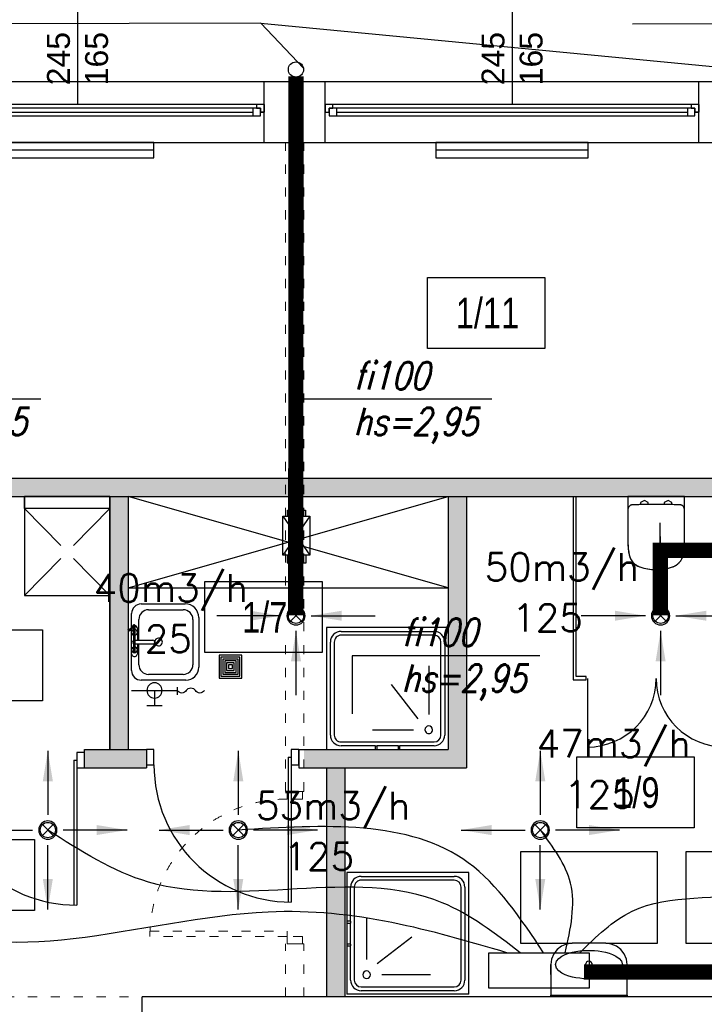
# Model space of a CAD drawing. Header units: millimetres. Extents: x 3698380 to 4312681, y 679670 to 844285.
# Tile 88 of 100: x 4194314 to 4198804, y 787677 to 794132. Entities that reach past the tile are written whole.
import ezdxf
from ezdxf.enums import TextEntityAlignment as Align
from ezdxf.lldxf.tags import DXFTag

# ---------------------------------------------------------------- set-up
doc = ezdxf.new("R2010")
doc.units = ezdxf.units.MM
doc.header["$LTSCALE"] = 10
doc.linetypes.add('ACAD_ISO03W100', pattern=[30, 12, -18])
for name, color, linetype in [('! IS_GAZ_opisy', 7, 'Continuous'), ('__INST_opisy', 3, 'Continuous'), ('_HVAC', 1, 'Continuous'), ('A_bloki', 252, 'Continuous'), ('A_kreskowanie', 8, 'Continuous'), ('A_opis_pom', 3, 'Continuous'), ('A_podciąg', 8, '300118_49_XR_0034$0$300118_49_XR_0033$0$( Dashed )'), ('A_sc_istn', 252, 'Continuous'), ('A_sc_proj', 2, 'Continuous'), ('A_stolarka', 252, 'Continuous'), ('A_wymiary', 1, 'Continuous'), ('FLUID-N1', 7, 'Continuous'), ('FLUID-N1-200-ARRGR', 7, 'Continuous'), ('FLUID-W1', 7, 'Continuous'), ('FLUID-W1-200-ARRGR', 7, 'Continuous')]:
    doc.layers.add(name, color=color, linetype=linetype)
for name, color, linetype, lineweight in [('0 20 cienka', 8, 'Continuous', 20), ('A-DOOR', 7, 'Continuous', 9), ('HVAC_n2', 100, 'Continuous', 30), ('HVAC_opis_woda', 4, 'Continuous', 13), ('HVAC_w1', 1, 'Continuous', 30), ('HVAC_WD_1', 24, 'Continuous', 30), ('HVAC_WD_2', 44, 'Continuous', 30), ('HVAC_wentylatory', 6, 'Continuous', 30), ('P-SANR-FIXT', 7, 'Continuous', 9)]:
    doc.layers.add(name, color=color, linetype=linetype, lineweight=lineweight)
doc.styles.add('FDBES', font='simplex.shx')
doc.styles.add('OPIS1', font='ROMANS.SHX', dxfattribs={"width": 0.8})
doc.styles.add('ROMANS', font='romans.shx', dxfattribs={"width": 0.8, "oblique": 15})
doc.styles.get("Standard").update_dxf_attribs({"font": 'arial.ttf'})
doc.styles.add('Strzałki', font='ic-isocp.shx', dxfattribs={"width": 0.8})
tags = doc.linetypes.add('300118_49_XR_0034$0$300118_49_XR_0033$0$( Dashed )', pattern=[0.75, 0.5, -0.25]).pattern_tags.tags
tags[6:7] = [DXFTag(74, 4), DXFTag(75, 0), DXFTag(340, '0'), DXFTag(46, 1.0), DXFTag(50, 0.0), DXFTag(44, 0.0), DXFTag(45, 0.0)]
tags[4:5] = [DXFTag(74, 4), DXFTag(75, 0), DXFTag(340, '0'), DXFTag(46, 1.0), DXFTag(50, 0.0), DXFTag(44, 0.0), DXFTag(45, 0.0)]
doc.linetypes.add('TRACKS', pattern='A,0.15,[130,ltypeshp.shx,S=0.25,R=0,X=0,Y=0],0.15', length=0.3)
doc.dimstyles.new('FDBES', dxfattribs={"dimscale": 50, "dimtxt": 4, "dimasz": 2.5, "dimexe": 0.8, "dimexo": 2, "dimgap": 1, "dimtad": 1, "dimdsep": 46, "dimtxsty": 'FDBES', "dimcen": 2.5, "dimclrd": 4, "dimclre": 5, "dimadec": 0, "dimazin": 0, "dimtfac": 1, "dimtmove": 0, "dimatfit": 3, "dimfxl": 1, "dimarcsym": 0})

# ---------------------------------------------------------------- blocks, each defined once
blk = doc.blocks.new('*U462')
at = {"color": 252}
for p, q in [((-95, 20), (-100, 20)), ((-95, 17.5), (-95, 20)), ((140, 20), (-95, 20)), ((145, 20), (140, 20)), ((140, 20), (140, 17.5)), ((-100, 15), (-97.5, 15)), ((-97.5, 15), (-97.5, 17.5)), ((-97.5, 17.5), (-95, 17.5)), ((-92.5, 17.5), (-97.5, 17.5)), ((-97.5, 17.5), (-97.5, 12.5)), ((-92.5, 12.5), (-92.5, 17.5)), ((137.5, 17.5), (-92.5, 17.5)), ((-92.5, 15), (137.5, 15)), ((142.5, 17.5), (137.5, 17.5)), ((137.5, 17.5), (137.5, 12.5)), ((140, 17.5), (142.5, 17.5)), ((142.5, 17.5), (142.5, 15)), ((142.5, 12.5), (142.5, 17.5)), ((142.5, 15), (145, 15)), ((-97.5, 12.5), (-92.5, 12.5)), ((-92.5, 12.5), (137.5, 12.5)), ((-92.5, 12.5), (137.5, 12.5)), ((137.5, 12.5), (142.5, 12.5))]:
    blk.add_line(p, q, dxfattribs=at)
for points in [[(-100, 20), (-100, 15), (-97.5, 15)], [(145, 20), (145, 14.99), (142.5, 15)]]:
    blk.add_lwpolyline(points, dxfattribs=at)
blk = doc.blocks.new('*U338')
at = {"color": 252}
blk.add_lwpolyline([(75, 0), (0, 0)], dxfattribs=at)
for tag, p in [('S', (30, 5)), ('H', (30, -20))]:
    blk.add_attdef(tag, text='', height=15, dxfattribs=at).set_placement(p, align=Align.CENTER)
blk = doc.blocks.new('jndf')
at = {"layer": 'A_stolarka', "ltscale": 2}
for p, q in [((6685.7, -1555593.7), (6685.7, -1556543.7)), ((6685.7, -1555593.7), (6705.7, -1555593.7)), ((6705.7, -1555593.7), (6705.7, -1556543.7))]:
    blk.add_line(p, q, dxfattribs=at)
for points in [[(5755.7, -1555643.7), (5805.7, -1555643.7), (5805.7, -1555543.7), (5755.7, -1555543.7)], [(6705.7, -1555643.7), (6755.7, -1555643.7), (6755.7, -1555543.7), (6705.7, -1555543.7)]]:
    blk.add_lwpolyline(points, close=True, dxfattribs=at)
blk.add_arc((6705.7, -1555643.7), 900, 180, 270, dxfattribs=at)
blk = doc.blocks.new('Brodzik - 80x80-V10-1 PIĘTRO')
at = {"layer": 'A_bloki'}
for p, q in [((-39.82, -40), (-39.82, 40)), ((40, 40), (-39.82, 40)), ((-8.1, 40), (-8.1, 37.5)), ((-6.9, 37.5), (-6.9, 40)), ((6.9, 40), (6.9, 37.5)), ((8.1, 37.5), (8.1, 40)), ((40, -40), (40, 40)), ((-30.5, 37.5), (-8.08, 37.5)), ((30.5, 35), (-30.5, 35)), ((-8.1, 37.5), (-8.08, 37.5)), ((-6.9, 37.5), (-8.1, 37.5)), ((-6.92, 37.5), (-6.9, 37.5)), ((-6.92, 37.5), (6.92, 37.5)), ((6.9, 37.5), (6.92, 37.5)), ((8.1, 37.5), (6.9, 37.5)), ((8.08, 37.5), (8.1, 37.5)), ((8.08, 37.5), (30.5, 37.5)), ((-37.5, -30.5), (-37.5, 30.5)), ((-35, 30.5), (-35, -30.5)), ((10, 27), (-17, 27)), ((35, -30.5), (35, 30.5)), ((37.5, 30.5), (37.5, -30.5)), ((-2.3, -2.7), (-19.93, 19.93)), ((-27, -15), (-27, 17)), ((-30.5, -35), (30.5, -35)), ((30.5, -37.5), (-30.5, -37.5)), ((-39.82, -40), (40, -40))]:
    blk.add_line(p, q, dxfattribs=at)
for centre, radius, start, end in [((-30.5, 30.5), 7, 90, 180), ((-30.5, 30.5), 4.5, 90, 180), ((30.5, 30.5), 7, 0, 90), ((30.5, 30.5), 4.5, 360, 90), ((-27, 27), 2.5, 360, 180), ((-27, 27), 2.5, 180, 360), ((-30.5, -30.5), 7, 180, 270), ((-30.5, -30.5), 4.5, 180, 270), ((30.5, -30.5), 7, 270, 0), ((30.5, -30.5), 4.5, 270, 0)]:
    blk.add_arc(centre, radius, start, end, dxfattribs=at)
blk = doc.blocks.new('zlew_ 1 komora_ gospodarczy_ 01 - 500 x 440mm-1748953-1 PIĘTRO')
at = {"layer": 'A_bloki'}
for p, q in [((-14.54, 25.99), (18.13, 25.99)), ((-14.54, 25.99), (18.13, 25.99)), ((-13.27, 22.18), (16.41, 22.18)), ((-23.43, -11.66), (-23.43, 17.1)), ((-23.43, -11.66), (-23.43, 17.1)), ((-19.62, -6.9), (-19.62, 15.83)), ((22.76, 15.83), (22.76, -6.9)), ((26.57, 17.55), (26.57, -11.66)), ((26.57, 17.55), (26.57, -11.66)), ((0.3, -16.07), (0.3, -4.04)), ((2.84, -16.07), (2.84, -4.04)), ((20.22, -18.01), (-17.08, -18.01)), ((20.22, -18.01), (-17.08, -18.01)), ((0.3, -13.25), (-13.27, -13.25)), ((-7.32, -14.2), (0.3, -14.2)), ((9.19, -18.01), (-7.32, -18.01)), ((16.41, -13.25), (2.84, -13.25)), ((2.84, -14.2), (9.19, -14.2))]:
    blk.add_line(p, q, dxfattribs=at)
for centre, radius, start, end in [((-14.54, 17.1), 8.89, 90, 180), ((-14.54, 17.1), 8.89, 90, 180), ((18.13, 17.55), 8.44, 0, 90), ((18.13, 17.55), 8.44, 360, 90), ((-13.27, 15.83), 6.35, 90, 180), ((16.41, 15.83), 6.35, 360, 90), ((1.57, -0.32), 2.54, 360, 180), ((1.57, -0.32), 2.54, 180, 0), ((1.57, -4.04), 1.27, 360, 180), ((-17.08, -11.66), 6.35, 180, 270), ((-17.08, -11.66), 6.35, 180, 270), ((-13.27, -6.9), 6.35, 180, 270), ((16.41, -6.9), 6.35, 270, 0), ((20.22, -11.66), 6.35, 270, 0), ((20.22, -11.66), 6.35, 270, 0), ((-7.32, -16.11), 1.91, 90, 270), ((-4.78, -16.11), 1.9, 360, 180), ((-4.78, -16.11), 1.9, 180, 0), ((1.57, -16.07), 1.27, 180, 0), ((6.65, -16.11), 1.9, 0, 180), ((6.65, -16.11), 1.9, 180, 0), ((9.19, -16.11), 1.9, 270, 90)]:
    blk.add_arc(centre, radius, start, end, dxfattribs=at)
blk = doc.blocks.new('kran ze złączką 2d - kran ze złączką 2d-1891425-1 PIĘTRO')
at = {"layer": 'A_bloki'}
for p, q in [((0, 2.18), (0, -2.82)), ((29.99, 0.01), (0, 0)), ((14.99, 0), (15, -10)), ((10, -10), (20, -10))]:
    blk.add_line(p, q, dxfattribs=at)
blk.add_circle((14.99, 0), 5, dxfattribs=at)
for centre, start, end in [((-8.87, -1.79), 31.09504, 148.90496), ((-2.93, 1.79), 211.09504, 328.90496), ((-14.81, 1.79), 211.09504, 328.90496)]:
    blk.add_arc(centre, 3.47, start, end, dxfattribs=at)
blk = doc.blocks.new('Wpust podłogowy - DN 100-1891426-1 PIĘTRO')
at = {"layer": 'A_bloki'}
for p, q in [((7.5, 7.5), (-7.5, 7.5)), ((-7.5, 7.5), (-7.5, -7.5)), ((7.5, 7.5), (-7.5, 7.5)), ((-7.5, 7.5), (-7.5, -7.5)), ((7.5, -7.5), (7.5, 7.5)), ((7.5, -7.5), (7.5, 7.5)), ((6.25, 6.25), (-6.25, 6.25)), ((-6.25, 6.25), (-6.25, -6.25)), ((5, 5), (-5, 5)), ((-5, 5), (-5, -5)), ((3.75, 3.75), (-3.75, 3.75)), ((-3.75, 3.75), (-3.75, -3.75)), ((2.5, 2.5), (-2.5, 2.5)), ((-2.5, 2.5), (-2.5, -2.5)), ((1.25, 1.25), (-1.25, 1.25)), ((-1.25, 1.25), (-1.25, -1.25)), ((1.25, -1.25), (1.25, 1.25)), ((2.5, -2.5), (2.5, 2.5)), ((3.75, -3.75), (3.75, 3.75)), ((5, -5), (5, 5)), ((6.25, -6.25), (6.25, 6.25)), ((-6.25, -6.25), (6.25, -6.25)), ((-5, -5), (5, -5)), ((-3.75, -3.75), (3.75, -3.75)), ((-2.5, -2.5), (2.5, -2.5)), ((-1.25, -1.25), (1.25, -1.25)), ((-7.5, -7.5), (7.5, -7.5)), ((-7.5, -7.5), (7.5, -7.5))]:
    blk.add_line(p, q, dxfattribs=at)
blk = doc.blocks.new('Umywalka toaletowa - 35x50 cm-976482-1 PIĘTRO')
at = {"layer": 'A_bloki'}
for p, q in [((11, 35), (-11, 35)), ((-25, 21), (-25, 1)), ((25, 1), (25, 21)), ((-25, 1), (25, 1))]:
    blk.add_line(p, q, dxfattribs=at)
at = {"layer": 'A_bloki', "flags": 128}
for points in [[(-11, 35), (-14.62, 34.52), (-18, 33.12), (-20.9, 30.9), (-23.12, 28), (-24.52, 24.62), (-25, 21)], [(25, 21), (24.52, 24.62), (23.12, 28), (20.9, 30.9), (18, 33.12), (14.62, 34.52), (11, 35)], [(-22, 21), (-21.32, 23.31), (-19.71, 25.14), (-17.72, 26.53), (-15.53, 27.61), (-13.24, 28.45), (-10.9, 29.11), (-8.5, 29.61), (-6.09, 29.97), (-3.66, 30.2), (-1.22, 30.32), (1.22, 30.32), (3.66, 30.2), (6.09, 29.97), (8.51, 29.61), (10.9, 29.11), (13.24, 28.45), (15.53, 27.61), (17.71, 26.54), (19.72, 25.14), (21.31, 23.31), (22, 21)], [(-25, 14.55), (-25, 15.39), (-25, 17.3), (-25, 19.17), (-25, 21)], [(22, 21), (21.31, 18.69), (19.72, 16.86), (17.71, 15.46), (15.53, 14.39), (13.24, 13.55), (10.9, 12.89), (8.51, 12.39), (6.09, 12.03), (3.66, 11.8), (1.22, 11.68), (-1.22, 11.68), (-3.66, 11.8), (-6.09, 12.03), (-8.5, 12.39), (-10.9, 12.89), (-13.24, 13.55), (-15.53, 14.39), (-17.72, 15.47), (-19.71, 16.86), (-21.32, 18.69), (-22, 21)], [(25, 21), (25, 19.17), (25, 17.3), (25, 15.39), (25, 14.55)], [(-25, 0), (-25, 0.72), (-25, 0.88)], [(25, 0.86), (25, 0.72), (25, 0)]]:
    blk.add_lwpolyline(points, dxfattribs=at)
at = {"layer": 'A_bloki'}
for start, end in [(0, 180), (180, 0)]:
    blk.add_arc((0, 21), 2.19, start, end, dxfattribs=at)
for points in [[(-25, 0), (-25, 0.22), (-25, 0.59), (-25, 0.93), (-25, 1), (-25, 1)], [(25, 1), (25, 1), (25, 0.93), (25, 0.59), (25, 0.22), (25, 0)]]:
    blk.add_open_spline(points, degree=3, dxfattribs=at)
at = {"layer": 'A_podciąg'}
for p, q in [((-45, 95), (-45, 35)), ((45, 95), (-45, 95)), ((45, 35), (45, 95)), ((-45, 35), (-11, 35)), ((11, 35), (45, 35))]:
    blk.add_line(p, q, dxfattribs=at)
blk = doc.blocks.new('BS_WC WISZĄCE 2 - PlumbingFixture_GroheLimited_EuroCeramicFloorstandingWC_39329000_METRIC - 39329000-V9-1 PIĘTRO')
at = {"layer": 'A_bloki'}
for p, q in [((-18.54, 30.72), (-18.54, 8.6)), ((18.54, 8.6), (18.54, 30.72)), ((-18.54, 8.6), (-18.54, 0)), ((18.54, 0), (18.54, 8.6)), ((-18.54, 0), (18.54, 0)), ((-10.24, 5.43), (-10.24, 4.1)), ((-10.24, 4.1), (-7.75, 2.67)), ((-7.75, 2.67), (-5.26, 4.1)), ((-5.26, 4.1), (-5.26, 5.36)), ((5.26, 5.36), (5.26, 4.1)), ((5.26, 4.1), (7.75, 2.67)), ((7.75, 2.67), (10.24, 4.1)), ((10.24, 4.1), (10.24, 5.43))]:
    blk.add_line(p, q, dxfattribs=at)
at = {"layer": 'A_bloki', "flags": 128}
for points in [[(-10.72, 46.24), (-11.12, 46.09), (-11.52, 45.93), (-11.91, 45.75), (-12.29, 45.55), (-12.67, 45.34), (-13.03, 45.12), (-13.39, 44.88), (-13.74, 44.62), (-14.07, 44.36), (-14.4, 44.07), (-14.71, 43.78), (-15.01, 43.48), (-15.3, 43.16), (-15.58, 42.83), (-15.84, 42.49), (-16.09, 42.14), (-16.33, 41.78), (-16.55, 41.41), (-16.75, 41.03), (-16.94, 40.65), (-17.12, 40.26), (-17.28, 39.86), (-17.42, 39.45), (-17.55, 39.04), (-17.66, 38.63), (-17.71, 38.38)], [(-5.51, 47.56), (-6.16, 47.45), (-7.45, 47.18), (-8.73, 46.86), (-9.99, 46.48), (-10.72, 46.24)], [(-0.07, 48.03), (-0.93, 48.02), (-2.25, 47.96), (-3.56, 47.84), (-4.86, 47.67), (-5.36, 47.59)], [(10.72, 46.24), (9.47, 46.64), (8.2, 47), (6.92, 47.3), (5.63, 47.55), (4.32, 47.75), (3.02, 47.89), (1.7, 47.99), (0.39, 48.03), (0.06, 48.03)], [(17.71, 38.38), (17.61, 38.8), (17.5, 39.21), (17.36, 39.62), (17.21, 40.03), (17.05, 40.42), (16.87, 40.81), (16.67, 41.19), (16.46, 41.57), (16.23, 41.93), (15.99, 42.29), (15.74, 42.63), (15.47, 42.97), (15.19, 43.29), (14.89, 43.6), (14.58, 43.91), (14.27, 44.19), (13.94, 44.47), (13.59, 44.73), (13.24, 44.98), (12.88, 45.21), (12.51, 45.43), (12.14, 45.63), (11.75, 45.82), (11.36, 46), (10.96, 46.15), (10.72, 46.24)], [(-18.34, 34.48), (-18.38, 34.14), (-18.49, 32.72), (-18.54, 31.29), (-18.54, 30.72)], [(-17.71, 38.38), (-17.99, 36.98), (-18.21, 35.57), (-18.31, 34.71)], [(18.32, 34.67), (18.29, 35.01), (18.09, 36.42), (17.83, 37.83), (17.71, 38.38)], [(18.54, 30.72), (18.52, 32.15), (18.43, 33.58), (18.34, 34.44)]]:
    blk.add_lwpolyline(points, dxfattribs=at)
at = {"layer": 'A_bloki'}
for centre, radius, start, end in [((-7.22, 36.08), 10.74, 109.00577, 167.63993), ((0, 15.11), 32.92, 70.99423, 109.00577), ((7.22, 36.08), 10.74, 12.36007, 70.99423), ((17.25, 30.72), 35.79, 167.63993, 180), ((-17.25, 30.72), 35.79, 360, 12.36007), ((-15.44, 8.6), 3.1, 180, 214.98596), ((15.44, 8.6), 3.1, 325.01404, 360)]:
    blk.add_arc(centre, radius, start, end, dxfattribs=at)
for points, knots in [([(-17.98, 6.82), (-17.87, 6.66), (-17.62, 6.36), (-17.24, 6.08), (-16.96, 5.92), (-16.79, 5.84), (-16.66, 5.79), (-16.53, 5.74), (-16.4, 5.69), (-16.27, 5.66), (-16.13, 5.63), (-15.99, 5.6), (-15.8, 5.58), (-15.66, 5.56), (-15.56, 5.56)], [-1, -1, -1, -1, -0.8, -0.6, -0.5, -0.45, -0.4, -0.35, -0.3, -0.25, -0.2, -0.15, -0.1, 0, 0, 0, 0]), ([(15.56, 5.56), (15.7, 5.57), (15.89, 5.58), (16.1, 5.62), (16.23, 5.65), (16.4, 5.69), (16.57, 5.75), (16.7, 5.8), (16.89, 5.88), (17.2, 6.05), (17.62, 6.36), (17.87, 6.66), (17.98, 6.82)], [-1, -1, -1, -1, -0.85, -0.8125, -0.775, -0.7, -0.625, -0.5875, -0.55, -0.4, -0.2, 0, 0, 0, 0])]:
    blk.add_open_spline(points, degree=3, knots=knots, dxfattribs=at)
blk.add_open_spline([(-15.56, 5.56), (-14.52, 5.52), (-12.45, 5.46), (-9.34, 5.4), (-6.23, 5.35), (-3.12, 5.33), (0, 5.33), (3.11, 5.33), (6.23, 5.35), (9.34, 5.4), (12.45, 5.46), (14.52, 5.52), (15.56, 5.56)], degree=3, dxfattribs=at)
blk = doc.blocks.new('Drzwi-dwuskrzydłowe-panelowe - D 80x200 OŚCIEŻNICA-1 DRZWI-5-976485-1 PIĘTRO')
at = {"layer": 'A_bloki'}
for p, q in [((-45, 0), (-45, -45)), ((45, 0), (45, -45))]:
    blk.add_line(p, q, dxfattribs=at)
for centre, start, end in [((-45, 0), 270, 0), ((45, 0), 180, 270)]:
    blk.add_arc(centre, 45, start, end, dxfattribs=at)
blk = doc.blocks.new('d')
at = {"layer": 'A_kreskowanie', "ltscale": 2}
h = blk.add_hatch(color=252, dxfattribs=at)
h.dxf.hatch_style = 1
h.paths.add_polyline_path([(3731432.76, 791007.02), (3731312.76, 791007.02), (3731312.76, 789647.02), (3731432.76, 789647.02)])
h.paths.add_polyline_path([(3732874.74, 789327.02), (3732874.74, 789347.02), (3731432.76, 789347.02), (3731432.76, 789227.02), (3732874.74, 789227.02)])
h.paths.add_polyline_path([(3732754.74, 789227.02), (3732634.74, 789227.02), (3732634.74, 789127.02), (3732754.74, 789127.02)])
h.paths.add_polyline_path([(3734281.53, 789347.02), (3733874.74, 789347.02), (3733874.74, 789227.02), (3734281.53, 789227.02)])
h.paths.add_polyline_path([(3734161.53, 791007.02), (3734041.53, 791007.02), (3734041.53, 790927.02), (3734041.53, 790357.02), (3734041.53, 789347.02), (3734161.53, 789347.02)])
h.paths.add_polyline_path([(3736381.9, 791007.02), (3736261.9, 791007.02), (3736261.9, 789347.02), (3735463.65, 789347.02), (3735314.74, 789347.02), (3735314.74, 789227.02), (3736381.9, 789227.02)])
h.paths.add_polyline_path([(3735583.65, 789227.02), (3735463.65, 789227.02), (3735463.65, 787727.02), (3735583.65, 787727.02)])
h.paths.add_polyline_path([(3732754.74, 788122.56), (3732634.74, 788122.56), (3732634.74, 787727.02), (3732754.74, 787727.02)])
h.paths.add_polyline_path([(3731432.76, 789527.02), (3731312.76, 789527.02), (3731312.76, 787727.02), (3731432.76, 787727.02)])
h.paths.add_polyline_path([(3730049.12, 787727.02), (3729235.08, 787727.02), (3729235.08, 787627.02), (3729285.08, 787627.02), (3729285.08, 787527.02, 0.0278424), (3729290.65, 787427.02), (3730049.12, 787427.02)])
h.paths.add_polyline_path([(3729285.08, 787527.02), (3729235.08, 787527.02), (3729235.08, 787427.02), (3729290.65, 787427.02, -0.0278424)], flags=17)
h.paths.add_polyline_path([(3729285.08, 787627.02), (3729235.08, 787627.02), (3729235.08, 787527.02), (3729285.08, 787527.02)], flags=17)
h.paths.add_polyline_path([(3729114.74, 784607.02), (3728714.74, 784607.02), (3728714.74, 783607.02), (3729114.74, 783607.02)])
h.paths.add_polyline_path([(3729220.66, 783607.02), (3729114.74, 783607.02), (3729114.74, 783487.02), (3729220.66, 783487.02)])
h.paths.add_polyline_path([(3729309.74, 783607.02), (3729220.66, 783607.02), (3729220.66, 783487.02), (3729309.74, 783487.02)])
h.paths.add_polyline_path([(3732204.74, 783607.02), (3730709.74, 783607.02), (3730709.74, 783487.02), (3732204.74, 783487.02)])
h.paths.add_polyline_path([(3732324.74, 783707.02), (3732204.74, 783707.02), (3732204.74, 781627.02), (3732324.74, 781627.02)])
h.paths.add_polyline_path([(3735344.74, 786027.02), (3735224.74, 786027.02), (3732324.74, 786027.02), (3732324.74, 785907.02), (3735224.74, 785907.02), (3735224.74, 781627.02), (3735344.74, 781627.02)])
h.paths.add_polyline_path([(3744114.74, 791127.02), (3735314.74, 791127.02), (3735314.74, 791007.02), (3744114.74, 791007.02)])
h.paths.add_polyline_path([(3740100.05, 791007.02), (3739980.05, 791007.02), (3739980.05, 787727.02), (3740100.05, 787727.02)])
h.paths.add_polyline_path([(3742214.74, 791007.02), (3742094.74, 791007.02), (3742094.74, 787727.02), (3742214.74, 787727.02)])
h.paths.add_polyline_path([(3727024.74, 793327.02), (3726904.74, 793327.02), (3726904.74, 789127.02), (3727024.74, 789127.02)])
h = blk.add_hatch(color=252, dxfattribs=at)
h.dxf.hatch_style = 1
h.paths.add_polyline_path([(3733274.74, 791127.02), (3729114.74, 791127.02), (3729114.74, 791007.02), (3732204.74, 791007.02), (3733274.74, 791007.02)])
h.paths.add_polyline_path([(3733394.74, 791127.02), (3733274.74, 791127.02), (3733274.74, 791007.02), (3733394.74, 791007.02)])
h.paths.add_polyline_path([(3735194.74, 791127.02), (3733394.74, 791127.02), (3733394.74, 791007.02), (3733824.74, 791007.02), (3734041.53, 791007.02), (3735194.74, 791007.02)])
h.paths.add_polyline_path([(3735314.74, 791127.02), (3735194.74, 791127.02), (3735194.74, 791007.02), (3735314.74, 791007.02)])
h.paths.add_polyline_path([(3731432.76, 789647.02), (3731312.76, 789647.02), (3731312.76, 789527.02), (3731432.76, 789527.02)])
at = {"layer": '0 20 cienka', "color": 252, "linetype": 'ACAD_ISO03W100', "ltscale": 0.5}
blk.add_line((3732754.74, 787727.02), (3734254.74, 787727.02), dxfattribs=at)
for points in [[(3735194.74, 789072.56), (3735194.74, 793327.02)], [(3735314.74, 789072.56), (3735314.74, 793327.02)], [(3735314.74, 789072.56), (3735194.74, 789072.56)], [(3735194.74, 787727.02), (3735194.74, 788072.56)], [(3735314.74, 788072.56), (3735194.74, 788072.56)], [(3735314.74, 787727.02), (3735314.74, 788072.56)]]:
    blk.add_lwpolyline(points, dxfattribs=at)
for points in [[(3735204.74, 789072.56), (3735304.74, 789072.56), (3735304.74, 789022.56), (3735204.74, 789022.56)], [(3734304.74, 788157.56), (3735204.74, 788157.56), (3735204.74, 788122.56), (3734304.74, 788122.56)], [(3735304.74, 788072.56), (3735304.74, 788122.56), (3735204.74, 788122.56), (3735204.74, 788072.56)]]:
    blk.add_lwpolyline(points, close=True, dxfattribs=at)
blk.add_arc((3735204.74, 788122.56), 900, 90, 180, dxfattribs=at)
at = {"layer": 'A_bloki', "color": 252, "linetype": 'Continuous'}
for p, q in [((3734161.53, 790407.02), (3736261.9, 791007.02)), ((3736261.9, 790407.02), (3734161.53, 791007.02)), ((3733719.42, 790684.88), (3733481.53, 790927.02)), ((3733803.63, 790684.88), (3734041.53, 790927.02)), ((3733481.53, 790357.02), (3733719.42, 790599.16)), ((3734041.53, 790357.02), (3733803.63, 790599.16))]:
    blk.add_line(p, q, dxfattribs=at)
for points in [[(3734041.53, 790357.02), (3734041.53, 791007.02), (3733481.53, 791007.02), (3733481.53, 790357.02)], [(3734041.53, 791007.02), (3734041.53, 790927.02), (3733481.53, 790927.02), (3733481.53, 791007.02)]]:
    blk.add_lwpolyline(points, close=True, dxfattribs=at)
blk.add_lwpolyline([(3734161.53, 790407.02), (3736261.9, 790407.02)], dxfattribs=at)
at = {"layer": 'A_opis_pom', "color": 252, "ltscale": 2}
for points in [[(3736125.61, 792442.48), (3736894.54, 792442.48), (3736894.54, 791977.06), (3736125.61, 791977.06)], [(3734664.59, 790448.31), (3735433.52, 790448.31), (3735433.52, 789982.89), (3734664.59, 789982.89)], [(3732831.37, 790131.89), (3733600.29, 790131.89), (3733600.29, 789666.47), (3732831.37, 789666.47)], [(3737105.54, 789298.57), (3737874.47, 789298.57), (3737874.47, 788833.14), (3737105.54, 788833.14)], [(3732779.4, 788756.89), (3733548.33, 788756.89), (3733548.33, 788291.46), (3732779.4, 788291.46)]]:
    blk.add_lwpolyline(points, close=True, dxfattribs=at)
at = {"layer": 'A_sc_istn', "color": 252}
for points in [[(3722514.74, 788607.02), (3722514.74, 793727.02), (3744014.74, 793727.02), (3744014.74, 797027.02)], [(3722914.74, 788607.02), (3722914.74, 793327.02), (3744414.74, 793327.02), (3744414.74, 797027.02)], [(3735054.74, 793327.02), (3735054.74, 793727.02)], [(3735454.74, 793327.02), (3735454.74, 793727.02)], [(3737904.74, 793327.02), (3737904.74, 793727.02)], [(3738835.51, 787727.02), (3734254.74, 787727.02)]]:
    blk.add_lwpolyline(points, dxfattribs=at)
for points in [[(3734329.75, 793327.02), (3733329.75, 793327.02), (3733329.75, 793227.02), (3734329.75, 793227.02)], [(3737179.75, 793327.02), (3736179.75, 793327.02), (3736179.75, 793227.02), (3737179.75, 793227.02)]]:
    blk.add_lwpolyline(points, close=True, dxfattribs=at)
at = {"layer": 'A_sc_istn', "color": 252, "linetype": 'TRACKS', "ltscale": 20}
for points in [[(3734329.75, 793277.02), (3733329.75, 793277.02)], [(3737179.75, 793277.02), (3736179.75, 793277.02)]]:
    blk.add_lwpolyline(points, dxfattribs=at)
at = {"layer": 'A_sc_proj', "color": 252, "ltscale": 2}
for p, q in [((3732204.74, 791007.02), (3733824.74, 791007.02)), ((3734041.53, 791007.02), (3734041.53, 789347.02)), ((3734041.53, 789347.02), (3734041.53, 791007.02)), ((3734161.53, 791007.02), (3734161.53, 789347.02)), ((3736261.9, 791007.02), (3736261.9, 789347.02)), ((3736381.9, 791007.02), (3736381.9, 789227.02)), ((3736381.9, 791007.02), (3736381.9, 789227.02)), ((3733874.74, 789347.02), (3734281.53, 789347.02)), ((3735281.53, 789347.02), (3736261.9, 789347.02)), ((3733874.74, 789227.02), (3734281.53, 789227.02)), ((3735281.53, 789227.02), (3736381.9, 789227.02)), ((3735463.65, 789227.02), (3735463.65, 787727.02)), ((3735583.65, 789227.02), (3735583.65, 787727.02)), ((3735583.65, 789227.02), (3735583.65, 787727.02))]:
    blk.add_line(p, q, dxfattribs=at)
at = {"layer": 'A_sc_proj', "color": 252, "ltscale": 16}
for p, q in [((3733874.74, 789227.02), (3733874.74, 789347.02)), ((3734281.53, 789347.02), (3734281.53, 789227.02)), ((3735281.53, 789347.02), (3735281.53, 789227.02)), ((3734254.74, 787427.02), (3734254.74, 787727.02))]:
    blk.add_line(p, q, dxfattribs=at)
at = {"layer": 'A_sc_proj', "color": 252, "ltscale": 2}
for points in [[(3729114.74, 791127.02), (3744114.74, 791127.02)], [(3729114.74, 791007.02), (3744114.74, 791007.02)]]:
    blk.add_lwpolyline(points, dxfattribs=at)
at = {"layer": 'A_sc_proj', "color": 252}
blk.add_lwpolyline([(3737080.51, 791007.02), (3737080.51, 789805.19), (3737165.14, 789805.19), (3737165.14, 789825.19), (3737100.51, 789825.19), (3737100.51, 791007.02)], dxfattribs=at)
at = {"layer": 'A-DOOR', "color": 252, "xscale": 10, "yscale": 10, "zscale": 10}
blk.add_blockref('Drzwi-dwuskrzydłowe-panelowe - D 80x200 OŚCIEŻNICA-1 DRZWI-5-976485-1 PIĘTRO', (3737625.14, 789813.59), dxfattribs=at)
at = {"layer": 'A_bloki', "color": 252, "xscale": 10, "yscale": 10, "zscale": 10}
for name, p, rotation in [('BS_WC WISZĄCE 2 - PlumbingFixture_GroheLimited_EuroCeramicFloorstandingWC_39329000_METRIC - 39329000-V9-1 PIĘTRO', (3737625.51, 791007.02), 180), ('Brodzik - 80x80-V10-1 PIĘTRO', (3735995.45, 788141), 90)]:
    blk.add_blockref(name, p, dxfattribs=dict(at, rotation=rotation))
at = {"layer": 'A_bloki', "color": 252, "linetype": 'Continuous', "xscale": 10, "yscale": 10, "zscale": 10}
for name, p, rotation in [('zlew_ 1 komora_ gospodarczy_ 01 - 500 x 440mm-1748953-1 PIĘTRO', (3734364.66, 790067.7), 270.0000000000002), ('Brodzik - 80x80-V10-1 PIĘTRO', (3735863.65, 789747.02), 180), ('Wpust podłogowy - DN 100-1891426-1 PIĘTRO', (3734832.99, 789890.4), 89.99999999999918)]:
    blk.add_blockref(name, p, dxfattribs=dict(at, rotation=rotation))
at = {"layer": 'A_bloki', "color": 252, "linetype": 'Continuous', "xscale": -10, "yscale": 10, "zscale": 10}
blk.add_blockref('kran ze złączką 2d - kran ze złączką 2d-1891425-1 PIĘTRO', (3734484.51, 789734.7), dxfattribs=at)
at = {"layer": 'A_sc_istn', "color": 252, "linetype": 'ACAD_ISO03W100', "xscale": 10, "yscale": 10, "zscale": 10, "rotation": 90}
for p in [(3733829.74, 793577.05), (3736679.74, 793577.05)]:
    blk.add_blockref('*U338', p, dxfattribs=at).add_auto_attribs({'S': '245', 'H': '165'})
at = {"layer": 'A_sc_istn', "color": 252, "xscale": 10, "yscale": 10, "zscale": 10}
for p in [(3733604.74, 793377.05), (3736454.74, 793377.05)]:
    blk.add_blockref('*U462', p, dxfattribs=at)
at = {"layer": 'A_stolarka', "color": 252}
for p in [(3728525.79, 2344890.77), (3727119.01, 2344870.77)]:
    blk.add_blockref('jndf', p, dxfattribs=at)
at = {"layer": 'P-SANR-FIXT', "color": 252, "xscale": 10, "yscale": 10, "zscale": 10}
for p in [(3737184.27, 787727.02), (3738269.27, 787727.02)]:
    blk.add_blockref('Umywalka toaletowa - 35x50 cm-976482-1 PIĘTRO', p, dxfattribs=at)
at = {"layer": 'A_opis_pom', "color": 252, "char_height": 200, "attachment_point": 5, "style": 'Strzałki', "bg_fill": 3, "box_fill_scale": 1.2, "bg_fill_color": 256, "bg_fill_transparency": 10554628}
for s, insert in [('1/11', (3736518.6, 792207.31)), ('1/7', (3735057.58, 790213.15)), ('1/9', (3737498.53, 789063.4))]:
    blk.add_mtext(s, dxfattribs=dict(at, insert=insert))
blk = doc.blocks.new('wentos')
at = {"layer": 'HVAC_wentylatory', "ltscale": 2}
for p, q in [((3730181.8, 789226.2), (3730358.9, 788971.4)), ((3730358.9, 789226.2), (3730181.8, 788971.4)), ((3730212.5, 789226.2), (3730212.5, 789265.7)), ((3730212.5, 789265.7), (3730330.5, 789265.7)), ((3730330.5, 789265.7), (3730330.5, 789225.1)), ((3730209.4, 788971.1), (3730209.4, 788919.6)), ((3730334.9, 788919.6), (3730334.9, 788971.1)), ((3730209.4, 788919.6), (3730334.9, 788919.6))]:
    blk.add_line(p, q, dxfattribs=at)
blk.add_lwpolyline([(3730181.8, 789226.2), (3730358.9, 789226.2), (3730358.9, 788971.4), (3730181.8, 788971.4)], close=True, dxfattribs=at)
blk = doc.blocks.new('A$C625471DE')
at = {"layer": 'FLUID-W1', "color": 1, "linetype": 'Continuous', "lineweight": -3, "extrusion": (0, 0, -1)}
for p, q in [((55.54, 55.54, 5.2), (48.46, 48.46, 5.2)), ((55.54, 48.46, 5.2), (48.46, 55.54, 5.2))]:
    blk.add_line(p, q, dxfattribs=at)
at = {"layer": 'FLUID-W1', "color": 1, "linetype": 'Continuous', "extrusion": (0, 0, -1)}
blk.add_ellipse((52, 52, 5.2), major_axis=(4.24, -4.24), ratio=1, start_param=2.35619449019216, end_param=8.639379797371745, dxfattribs=at)
at = {"layer": 'FLUID-W1', "color": 1, "linetype": 'Continuous'}
blk.add_ellipse((52, 52, 5.2), major_axis=(-3.54, -3.54), ratio=1, start_param=2.356194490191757, end_param=8.639379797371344, dxfattribs=at)
at = {"layer": 'FLUID-W1-200-ARRGR', "color": 1}
for points in [[(52, 62), (52, 104)], [(42, 52), (0, 52)], [(62, 52), (104, 52)], [(52, 42), (52, 0)]]:
    blk.add_leader(points, dimstyle='FDBES', override={"dimscale": 8, "dimclrd": 1}, dxfattribs=at)
blk = doc.blocks.new('A$C6254716E')
at = {"layer": 'FLUID-N1', "color": 5, "linetype": 'Continuous', "lineweight": -3, "extrusion": (0, 0, -1)}
for p, q in [((48.46, 48.46, 5.2), (55.54, 55.54, 5.2)), ((48.46, 55.54, 5.2), (55.54, 48.46, 5.2))]:
    blk.add_line(p, q, dxfattribs=at)
at = {"layer": 'FLUID-N1', "color": 5, "linetype": 'Continuous', "extrusion": (0, 0, -1)}
blk.add_ellipse((52, 52, 5.2), major_axis=(-4.24, 4.24), ratio=1, start_param=2.35619449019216, end_param=8.639379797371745, dxfattribs=at)
at = {"layer": 'FLUID-N1', "color": 5, "linetype": 'Continuous'}
blk.add_ellipse((52, 52, 5.2), major_axis=(3.54, 3.54), ratio=1, start_param=2.356194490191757, end_param=8.639379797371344, dxfattribs=at)
at = {"layer": 'FLUID-N1-200-ARRGR', "color": 5}
for points in [[(52, 104), (52, 62)], [(0, 52), (42, 52)], [(104, 52), (62, 52)], [(52, 0), (52, 42)]]:
    blk.add_leader(points, dimstyle='FDBES', override={"dimscale": 8, "dimclrd": 5}, dxfattribs=at)

msp = doc.modelspace()

# ---------------------------------------------------------------- block references
at = {"layer": 'A_wymiary'}
msp.add_blockref('d', (460863.5, 0), dxfattribs=at)

# ---------------------------------------------------------------- next in the draw order: linework, layer by layer
at = {"layer": '__INST_opisy'}
for p, q in [((4195896.1, 794108.4), (4192394.4, 794103.8)), ((4201835.6, 794108.4), (4198333.9, 794103.8)), ((4194453.1, 791643.7), (4193220.8, 791643.7)), ((4197410.5, 791643.7), (4196178.2, 791643.7)), ((4197726.3, 789961.3), (4196493.9, 789961.3)), ((4196493.9, 789961.3), (4196493.9, 789581.2))]:
    msp.add_line(p, q, dxfattribs=at)
at = {"layer": '__INST_opisy', "ltscale": 2}
for q in [(4196175.4, 793814.1), (4198927.3, 793818.9)]:
    msp.add_line((4195896.1, 794108.4), q, dxfattribs=at)
at = {"layer": '_HVAC', "ltscale": 2}
for p, q in [((4196124.5, 790226.9), (4196124.5, 790833)), ((4198515.8, 790226.9), (4198515.8, 790833))]:
    msp.add_line(p, q, dxfattribs=at)
at = {"layer": 'HVAC_n2', "ltscale": 2, "const_width": 100}
msp.add_lwpolyline([(4201850.7, 789521.1), (4201850.7, 787889.5), (4198015.8, 787889.5)], dxfattribs=at)
at = {"layer": 'HVAC_n2'}
msp.add_lwpolyline([(4198048.7, 787782.1), (4197391.2, 787782.1), (4197391.2, 788015.2), (4198048.7, 788015.2)], close=True, dxfattribs=at)
at = {"layer": 'HVAC_n2', "ltscale": 2}
for points in [[(4197509.1, 788015.2), (4195943.3, 788281.8), (4193642.9, 788291.5), (4192818.9, 789799.4), (4191130.9, 790073.1)], [(4197750.1, 788015.2), (4197256.5, 788605.6), (4195747.9, 788819.5)], [(4197597.7, 788015.2), (4197085.3, 788343.2), (4195158.6, 788478.4), (4194498.7, 788819.5)], [(4197892.5, 788015.2), (4197927, 788471.4), (4197728.6, 788819.5)], [(4197986.9, 788015.2), (4198330.2, 788287), (4199166, 788416.5), (4199925.2, 788819.5)]]:
    msp.add_spline(points, degree=3, dxfattribs=at)
at = {"layer": 'HVAC_w1', "ltscale": 2}
for points in [[(4194717.9, 786555.6), (4195995.5, 786751.8), (4196915.8, 786908.8), (4198307.4, 786914.4), (4202469.1, 786873.4), (4204001.3, 786967.9), (4204817.5, 788734), (4204037.7, 790191.8)], [(4194717.9, 786762.9), (4195642, 786967.4), (4197326.2, 787104.3), (4199437.8, 787104.3), (4202258.8, 787093.4), (4202605.8, 787082.6), (4202668.4, 788441.2), (4202572.2, 789499.1), (4202801.1, 789650.9)]]:
    msp.add_spline(points, degree=3, dxfattribs=at)
at = {"layer": 'HVAC_WD_1', "ltscale": 2, "const_width": 100}
msp.add_lwpolyline([(4200338.5, 790224.6), (4200338.5, 790224.6), (4200338.5, 790653.5), (4198515.8, 790653.5), (4198515.8, 790226.9)], dxfattribs=at)
at = {"layer": 'HVAC_WD_2', "ltscale": 2, "const_width": 100}
msp.add_lwpolyline([(4196124.5, 790226.9), (4196126.3, 793761.3)], dxfattribs=at)
at = {"layer": 'HVAC_WD_2', "ltscale": 2}
msp.add_circle((4196126.1, 793805.6), 50, dxfattribs=at)

# ---------------------------------------------------------------- next in the draw order: block references
at = {"layer": 'FLUID-W1-200-ARRGR', "xscale": 10, "yscale": 10, "zscale": 10}
for p in [(4195606.3, 789704.6, -52), (4197997.7, 789704.6, -52)]:
    msp.add_blockref('A$C625471DE', p, dxfattribs=at)
at = {"layer": 'FLUID-W1-200-ARRGR', "xscale": 10, "yscale": 10, "zscale": 10, "rotation": 270}
for p in [(4193978.7, 789339.5, -52), (4195227.9, 789339.5, -52), (4197208.6, 789339.5, -52)]:
    msp.add_blockref('A$C6254716E', p, dxfattribs=at)
at = {"layer": 'HVAC_wentylatory'}
msp.add_blockref('wentos', (465859.2, 1651.1), dxfattribs=at)

# ---------------------------------------------------------------- next in the draw order: texts
at = {"layer": '! IS_GAZ_opisy', "style": 'FDBES'}
for s, p in [('50m3/h', (4197364.2, 790454.4, 52)), ('40m3/h', (4194799.8, 790316.5, 52)), ('125', (4197544.6, 790121.1, 52)), ('125', (4194980.3, 789983.1, 52)), ('47m3/h', (4197704.2, 789295.5, 52)), ('53m3/h', (4195863.8, 788889.7, 52)), ('125', (4197884.7, 788962.2, 52)), ('125', (4196044.2, 788556.4, 52))]:
    msp.add_text(s, height=180, dxfattribs=at).set_placement(p)
at = {"layer": '__INST_opisy', "char_height": 180, "attachment_point": 1, "rotation": 359.97, "style": 'ROMANS'}
for s, insert, width in [('wyprowadzić ponad dach, odsunąć min 3m od krawędzi dachu i 10m od wyrzutni i zakończyć czerpnią dachową', (4198343.4, 794996.8), 4763.488), ('fi100\\Phs=2,95', (4193547.6, 791888.2), 2304.479), ('fi100\\Phs=2,95', (4196505, 791888.2), 2304.479), ('fi100\\Phs=2,95', (4196820.8, 790205.8), 2304.479)]:
    msp.add_mtext(s, dxfattribs=dict(at, insert=insert, width=width))
at = {"layer": 'HVAC_opis_woda', "color": 0, "insert": (4070550.7, 805214), "char_height": 187.5, "width": 10398.909, "attachment_point": 1, "rotation": 359.99999, "style": 'OPIS1'}
msp.add_mtext('\\pi-562.5,l750,t750;{\\T0.85;1.^IRysunek rozpatrywać razem z projektami pozostałych branż oraz opisem technicznym \\P2.^IProwadzenie przewodów na rysunku pokazano schematycznie w celu zachowania czytelności opracowania. Dokładną trasę prowadzenia ruraży ustalić w trakcie wykonywania prac montażowych. W razie kolizji korygować na bieżąco na budowie\\P3.^IW miejscach montażu armatury na przewodach należy przewidzieć dostęp do tej armatury\\P}4.^IInstalację C.O. na parterz prowadzić w warstwach posadzkowych. W części nieobejętem opracowaniem - pod stropem w obudowie\\P5.^IDobór grzejników wykonano dla temperatury zasilania i powrotu 70/50°C\\P6.^IRury izolować zgodnie z opisem technicznym\\P7.^IInstalację C.O. należy włączyć do istenijącej instalacji na poziomie piwnicy. Należy wykonać osobny obieg i wyposażyć go w odpowienią armaturę i pompę obiegową\\P8.^INa wszystkich grzejnikach zastosować zabudowy chroniące przed oparzeniem', dxfattribs=at)

doc.saveas('drawing.dxf')
